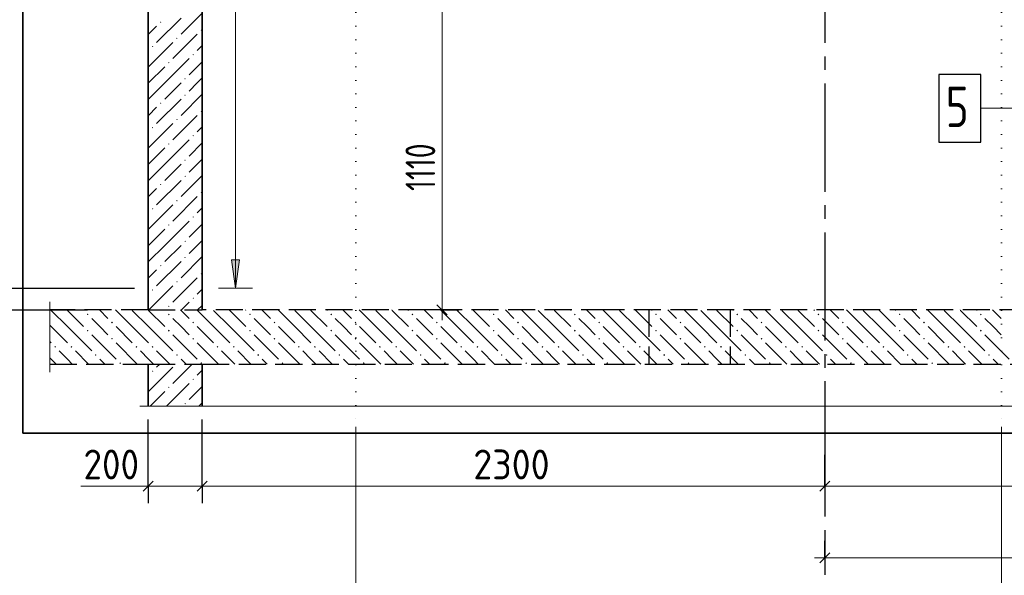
# Model space of a CAD drawing. Header units: millimetres. Extents: x 0 to 50400, y 0 to 35640.
# Tile 7 of 21: x 5107 to 13837, y 19293 to 24220. Entities that reach past the tile are written whole.
import ezdxf

# ---------------------------------------------------------------- set-up
doc = ezdxf.new("R2010")
doc.units = ezdxf.units.MM
for name, pattern in [('______2', [324, 240, -84]), ('______5', [1320, 960, -120, 120, -120]), ('______9', [120, 0, -120])]:
    doc.linetypes.add(name, pattern=pattern)
for name, color, linetype, lineweight in [('Standard', 7, 'Continuous', 25), ('ЖБ Перекрытие верхний уровень', 7, 'Continuous', 35), ('ЖБ Стена верхний уровень', 7, 'Continuous', 35), ('Общий02', 7, 'Continuous', 18), ('Позиционная метка линия выноска', 7, 'Continuous', 13), ('Размерная линия_ общее', 7, 'Continuous', 13), ('Сечения символ', 7, 'Continuous', 25)]:
    doc.layers.add(name, color=color, linetype=linetype, lineweight=lineweight)
doc.layers.add('Оси', color=7, linetype='______5', true_color=0x656565)
doc.layers.add('Стена ДОП П-обр. неравн', color=7, linetype='Continuous', true_color=0xa0a0a0)
doc.layers.add('Размерная выноска', color=7, linetype='Continuous')
doc.styles.add('ISOCPEUR', font='txt')

msp = doc.modelspace()

# ---------------------------------------------------------------- hatches: boundary and pattern name
at = {"layer": 'ЖБ Перекрытие верхний уровень', "linetype": 'Continuous', "lineweight": 18, "transparency": 33554687}
for points in [[(5701.6, 21606.8), (5709.4, 21614.6), (5717.2, 21606.8), (5709.4, 21599)], [(6421.6, 21606.8), (6429.4, 21614.6), (6437.2, 21606.8), (6429.4, 21599)], [(7141.6, 21606.8), (7149.4, 21614.6), (7157.2, 21606.8), (7149.4, 21599)], [(7861.6, 21606.8), (7869.4, 21614.6), (7877.2, 21606.8), (7869.4, 21599)], [(8581.6, 21606.8), (8589.4, 21614.6), (8597.2, 21606.8), (8589.4, 21599)], [(9301.6, 21606.8), (9309.4, 21614.6), (9317.2, 21606.8), (9309.4, 21599)], [(10021.6, 21606.8), (10029.4, 21614.6), (10037.2, 21606.8), (10029.4, 21599)], [(10741.6, 21606.8), (10749.4, 21614.6), (10757.2, 21606.8), (10749.4, 21599)], [(11461.6, 21606.8), (11469.4, 21614.6), (11477.2, 21606.8), (11469.4, 21599)], [(12181.6, 21606.8), (12189.4, 21614.6), (12197.2, 21606.8), (12189.4, 21599)], [(12901.6, 21606.8), (12909.4, 21614.6), (12917.2, 21606.8), (12909.4, 21599)], [(13621.6, 21606.8), (13629.4, 21614.6), (13637.2, 21606.8), (13629.4, 21599)], [(5917.6, 21534.8), (5925.4, 21542.6), (5933.2, 21534.8), (5925.4, 21527)], [(6637.6, 21534.8), (6645.4, 21542.6), (6653.2, 21534.8), (6645.4, 21527)], [(7357.6, 21534.8), (7365.4, 21542.6), (7373.2, 21534.8), (7365.4, 21527)], [(8077.6, 21534.8), (8085.4, 21542.6), (8093.2, 21534.8), (8085.4, 21527)], [(8797.6, 21534.8), (8805.4, 21542.6), (8813.2, 21534.8), (8805.4, 21527)], [(9517.6, 21534.8), (9525.4, 21542.6), (9533.2, 21534.8), (9525.4, 21527)], [(10237.6, 21534.8), (10245.4, 21542.6), (10253.2, 21534.8), (10245.4, 21527)], [(10957.6, 21534.8), (10965.4, 21542.6), (10973.2, 21534.8), (10965.4, 21527)], [(11677.6, 21534.8), (11685.4, 21542.6), (11693.2, 21534.8), (11685.4, 21527)], [(12397.6, 21534.8), (12405.4, 21542.6), (12413.2, 21534.8), (12405.4, 21527)], [(13117.6, 21534.8), (13125.4, 21542.6), (13133.2, 21534.8), (13125.4, 21527)], [(5701.6, 21462.8), (5709.4, 21470.6), (5717.2, 21462.8), (5709.4, 21455)], [(5917.6, 21390.8), (5925.4, 21398.6), (5933.2, 21390.8), (5925.4, 21383)], [(6421.6, 21462.8), (6429.4, 21470.6), (6437.2, 21462.8), (6429.4, 21455)], [(6637.6, 21390.8), (6645.4, 21398.6), (6653.2, 21390.8), (6645.4, 21383)], [(7141.6, 21462.8), (7149.4, 21470.6), (7157.2, 21462.8), (7149.4, 21455)], [(7357.6, 21390.8), (7365.4, 21398.6), (7373.2, 21390.8), (7365.4, 21383)], [(7861.6, 21462.8), (7869.4, 21470.6), (7877.2, 21462.8), (7869.4, 21455)], [(8077.6, 21390.8), (8085.4, 21398.6), (8093.2, 21390.8), (8085.4, 21383)], [(8581.6, 21462.8), (8589.4, 21470.6), (8597.2, 21462.8), (8589.4, 21455)], [(8797.6, 21390.8), (8805.4, 21398.6), (8813.2, 21390.8), (8805.4, 21383)], [(9301.6, 21462.8), (9309.4, 21470.6), (9317.2, 21462.8), (9309.4, 21455)], [(9517.6, 21390.8), (9525.4, 21398.6), (9533.2, 21390.8), (9525.4, 21383)], [(10021.6, 21462.8), (10029.4, 21470.6), (10037.2, 21462.8), (10029.4, 21455)], [(10237.6, 21390.8), (10245.4, 21398.6), (10253.2, 21390.8), (10245.4, 21383)], [(10741.6, 21462.8), (10749.4, 21470.6), (10757.2, 21462.8), (10749.4, 21455)], [(10957.6, 21390.8), (10965.4, 21398.6), (10973.2, 21390.8), (10965.4, 21383)], [(11461.6, 21462.8), (11469.4, 21470.6), (11477.2, 21462.8), (11469.4, 21455)], [(11677.6, 21390.8), (11685.4, 21398.6), (11693.2, 21390.8), (11685.4, 21383)], [(12181.6, 21462.8), (12189.4, 21470.6), (12197.2, 21462.8), (12189.4, 21455)], [(12397.6, 21390.8), (12405.4, 21398.6), (12413.2, 21390.8), (12405.4, 21383)], [(12901.6, 21462.8), (12909.4, 21470.6), (12917.2, 21462.8), (12909.4, 21455)], [(13117.6, 21390.8), (13125.4, 21398.6), (13133.2, 21390.8), (13125.4, 21383)], [(13621.6, 21462.8), (13629.4, 21470.6), (13637.2, 21462.8), (13629.4, 21455)], [(5413.6, 21318.8), (5421.4, 21326.6), (5429.2, 21318.8), (5421.4, 21311)], [(5557.6, 21318.8), (5565.4, 21326.6), (5573.2, 21318.8), (5565.4, 21311)], [(6133.6, 21318.8), (6141.4, 21326.6), (6149.2, 21318.8), (6141.4, 21311)], [(6277.6, 21318.8), (6285.4, 21326.6), (6293.2, 21318.8), (6285.4, 21311)], [(6853.6, 21318.8), (6861.4, 21326.6), (6869.2, 21318.8), (6861.4, 21311)], [(6997.6, 21318.8), (7005.4, 21326.6), (7013.2, 21318.8), (7005.4, 21311)], [(7573.6, 21318.8), (7581.4, 21326.6), (7589.2, 21318.8), (7581.4, 21311)], [(7717.6, 21318.8), (7725.4, 21326.6), (7733.2, 21318.8), (7725.4, 21311)], [(8293.6, 21318.8), (8301.4, 21326.6), (8309.2, 21318.8), (8301.4, 21311)], [(8437.6, 21318.8), (8445.4, 21326.6), (8453.2, 21318.8), (8445.4, 21311)], [(9013.6, 21318.8), (9021.4, 21326.6), (9029.2, 21318.8), (9021.4, 21311)], [(9157.6, 21318.8), (9165.4, 21326.6), (9173.2, 21318.8), (9165.4, 21311)], [(9733.6, 21318.8), (9741.4, 21326.6), (9749.2, 21318.8), (9741.4, 21311)], [(9877.6, 21318.8), (9885.4, 21326.6), (9893.2, 21318.8), (9885.4, 21311)], [(10453.6, 21318.8), (10461.4, 21326.6), (10469.2, 21318.8), (10461.4, 21311)], [(10597.6, 21318.8), (10605.4, 21326.6), (10613.2, 21318.8), (10605.4, 21311)], [(11173.6, 21318.8), (11181.4, 21326.6), (11189.2, 21318.8), (11181.4, 21311)], [(11317.6, 21318.8), (11325.4, 21326.6), (11333.2, 21318.8), (11325.4, 21311)], [(11893.6, 21318.8), (11901.4, 21326.6), (11909.2, 21318.8), (11901.4, 21311)], [(12037.6, 21318.8), (12045.4, 21326.6), (12053.2, 21318.8), (12045.4, 21311)], [(12613.6, 21318.8), (12621.4, 21326.6), (12629.2, 21318.8), (12621.4, 21311)], [(12757.6, 21318.8), (12765.4, 21326.6), (12773.2, 21318.8), (12765.4, 21311)], [(13333.6, 21318.8), (13341.4, 21326.6), (13349.2, 21318.8), (13341.4, 21311)], [(13477.6, 21318.8), (13485.4, 21326.6), (13493.2, 21318.8), (13485.4, 21311)], [(5773.6, 21246.8), (5781.4, 21254.6), (5789.2, 21246.8), (5781.4, 21239)], [(6493.6, 21246.8), (6501.4, 21254.6), (6509.2, 21246.8), (6501.4, 21239)], [(7213.6, 21246.8), (7221.4, 21254.6), (7229.2, 21246.8), (7221.4, 21239)], [(7933.6, 21246.8), (7941.4, 21254.6), (7949.2, 21246.8), (7941.4, 21239)], [(8653.6, 21246.8), (8661.4, 21254.6), (8669.2, 21246.8), (8661.4, 21239)], [(9373.6, 21246.8), (9381.4, 21254.6), (9389.2, 21246.8), (9381.4, 21239)], [(10093.6, 21246.8), (10101.4, 21254.6), (10109.2, 21246.8), (10101.4, 21239)], [(10813.6, 21246.8), (10821.4, 21254.6), (10829.2, 21246.8), (10821.4, 21239)], [(11533.6, 21246.8), (11541.4, 21254.6), (11549.2, 21246.8), (11541.4, 21239)], [(12253.6, 21246.8), (12261.4, 21254.6), (12269.2, 21246.8), (12261.4, 21239)], [(12973.6, 21246.8), (12981.4, 21254.6), (12989.2, 21246.8), (12981.4, 21239)], [(13693.6, 21246.8), (13701.4, 21254.6), (13709.2, 21246.8), (13701.4, 21239)], [(5989.6, 21174.8), (5997.4, 21182.6), (6005.2, 21174.8), (5997.4, 21167)], [(6709.6, 21174.8), (6717.4, 21182.6), (6725.2, 21174.8), (6717.4, 21167)], [(7429.6, 21174.8), (7437.4, 21182.6), (7445.2, 21174.8), (7437.4, 21167)], [(8149.6, 21174.8), (8157.4, 21182.6), (8165.2, 21174.8), (8157.4, 21167)], [(8869.6, 21174.8), (8877.4, 21182.6), (8885.2, 21174.8), (8877.4, 21167)], [(9589.6, 21174.8), (9597.4, 21182.6), (9605.2, 21174.8), (9597.4, 21167)], [(10309.6, 21174.8), (10317.4, 21182.6), (10325.2, 21174.8), (10317.4, 21167)], [(11029.6, 21174.8), (11037.4, 21182.6), (11045.2, 21174.8), (11037.4, 21167)], [(11749.6, 21174.8), (11757.4, 21182.6), (11765.2, 21174.8), (11757.4, 21167)], [(12469.6, 21174.8), (12477.4, 21182.6), (12485.2, 21174.8), (12477.4, 21167)], [(13189.6, 21174.8), (13197.4, 21182.6), (13205.2, 21174.8), (13197.4, 21167)]]:
    msp.add_hatch(color=7, dxfattribs=at).paths.add_polyline_path(points, flags=16)
at = {"layer": 'ЖБ Стена верхний уровень', "linetype": 'Continuous', "lineweight": 18, "transparency": 33554687}
for points in [[(6351.4, 24198.8), (6357.4, 24204.8), (6363.4, 24198.8), (6357.4, 24192.8)], [(6711.4, 24126.8), (6717.4, 24132.8), (6723.4, 24126.8), (6717.4, 24120.8)], [(6495.4, 24054.8), (6501.4, 24060.8), (6507.4, 24054.8), (6501.4, 24048.8)], [(6279.4, 23982.8), (6285.4, 23988.8), (6291.4, 23982.8), (6285.4, 23976.8)], [(6423.4, 23838.8), (6429.4, 23844.8), (6435.4, 23838.8), (6429.4, 23832.8)], [(6639.4, 23910.8), (6645.4, 23916.8), (6651.4, 23910.8), (6645.4, 23904.8)], [(6567.4, 23694.8), (6573.4, 23700.8), (6579.4, 23694.8), (6573.4, 23688.8)], [(6567.4, 23550.8), (6573.4, 23556.8), (6579.4, 23550.8), (6573.4, 23544.8)], [(6351.4, 23478.8), (6357.4, 23484.8), (6363.4, 23478.8), (6357.4, 23472.8)], [(6711.4, 23406.8), (6717.4, 23412.8), (6723.4, 23406.8), (6717.4, 23400.8)], [(6495.4, 23334.8), (6501.4, 23340.8), (6507.4, 23334.8), (6501.4, 23328.8)], [(6279.4, 23262.8), (6285.4, 23268.8), (6291.4, 23262.8), (6285.4, 23256.8)], [(6639.4, 23190.8), (6645.4, 23196.8), (6651.4, 23190.8), (6645.4, 23184.8)], [(6423.4, 23118.8), (6429.4, 23124.8), (6435.4, 23118.8), (6429.4, 23112.8)], [(6567.4, 22974.8), (6573.4, 22980.8), (6579.4, 22974.8), (6573.4, 22968.8)], [(6567.4, 22830.8), (6573.4, 22836.8), (6579.4, 22830.8), (6573.4, 22824.8)], [(6351.4, 22758.8), (6357.4, 22764.8), (6363.4, 22758.8), (6357.4, 22752.8)], [(6495.4, 22614.8), (6501.4, 22620.8), (6507.4, 22614.8), (6501.4, 22608.8)], [(6711.4, 22686.8), (6717.4, 22692.8), (6723.4, 22686.8), (6717.4, 22680.8)], [(6279.4, 22542.8), (6285.4, 22548.8), (6291.4, 22542.8), (6285.4, 22536.8)], [(6639.4, 22470.8), (6645.4, 22476.8), (6651.4, 22470.8), (6645.4, 22464.8)], [(6423.4, 22398.8), (6429.4, 22404.8), (6435.4, 22398.8), (6429.4, 22392.8)], [(6567.4, 22254.8), (6573.4, 22260.8), (6579.4, 22254.8), (6573.4, 22248.8)], [(6567.4, 22110.8), (6573.4, 22116.8), (6579.4, 22110.8), (6573.4, 22104.8)], [(6351.4, 22038.8), (6357.4, 22044.8), (6363.4, 22038.8), (6357.4, 22032.8)], [(6711.4, 21966.8), (6717.4, 21972.8), (6723.4, 21966.8), (6717.4, 21960.8)], [(6279.4, 21822.8), (6285.4, 21828.8), (6291.4, 21822.8), (6285.4, 21816.8)], [(6495.4, 21894.8), (6501.4, 21900.8), (6507.4, 21894.8), (6501.4, 21888.8)], [(6639.4, 21750.8), (6645.4, 21756.8), (6651.4, 21750.8), (6645.4, 21744.8)], [(6423.4, 21678.8), (6429.4, 21684.8), (6435.4, 21678.8), (6429.4, 21672.8)], [(6279.4, 21102.8), (6285.4, 21108.8), (6291.4, 21102.8), (6285.4, 21096.8)], [(6423.4, 20958.8), (6429.4, 20964.8), (6435.4, 20958.8), (6429.4, 20952.8)], [(6639.4, 21030.8), (6645.4, 21036.8), (6651.4, 21030.8), (6645.4, 21024.8)], [(6567.4, 20814.8), (6573.4, 20820.8), (6579.4, 20814.8), (6573.4, 20808.8)]]:
    msp.add_hatch(color=7, dxfattribs=at).paths.add_polyline_path(points, flags=16)
at = {"layer": 'Общий02', "linetype": 'Continuous', "lineweight": 13, "transparency": 33554687}
msp.add_hatch(color=7, dxfattribs=at).paths.add_polyline_path([(6984.5, 22090.5), (7020.5, 21838.5), (7056.5, 22090.5)])
msp.add_hatch(color=7, dxfattribs=at).paths.add_polyline_path([(6984.5, 22090.5), (7020.5, 21838.5), (7056.5, 22090.5)])

# ---------------------------------------------------------------- linework, layer by layer
at = {"layer": 'Standard', "color": 7, "linetype": 'Continuous', "lineweight": -3, "transparency": 33554687}
for p, q in [((4930.1, 21838.5), (6125.3, 21838.5)), ((4930.1, 21646.5), (5708.6, 21646.5)), ((6245.4, 20084.1), (6245.4, 20234.1)), ((6725.4, 20084.1), (6725.4, 20234.1)), ((12245.4, 20084.1), (12245.4, 20234.1)), ((6245.4, 20084.1), (6245.4, 19934.1)), ((6725.4, 20084.1), (6725.4, 19934.1)), ((12245.4, 20084.1), (12245.4, 19934.1)), ((12245.4, 19448.6), (12245.4, 19598.6)), ((12245.4, 19448.6), (12245.4, 19298.6))]:
    msp.add_line(p, q, dxfattribs=at)
at = {"layer": 'Standard', "color": 7, "linetype": 'Continuous', "lineweight": 13, "transparency": 33554687}
for p, q in [((6245.4, 20084.1), (6155.4, 20084.1)), ((6245.4, 20084.1), (6725.4, 20084.1)), ((6725.4, 20084.1), (12245.4, 20084.1)), ((12245.4, 20084.1), (17285.4, 20084.1)), ((12245.4, 19448.6), (12155.4, 19448.6)), ((12245.4, 19448.6), (21845.4, 19448.6))]:
    msp.add_line(p, q, dxfattribs=at)
at = {"layer": 'Standard', "color": 7, "linetype": 'Continuous', "lineweight": 25, "transparency": 33554687}
for p, q in [((6200.4, 20039.1), (6290.4, 20129.1)), ((6680.4, 20039.1), (6770.4, 20129.1)), ((12200.4, 20039.1), (12290.4, 20129.1)), ((12200.4, 19403.6), (12290.4, 19493.6))]:
    msp.add_line(p, q, dxfattribs=at)
at = {"layer": 'Standard', "color": 254, "linetype": 'Continuous', "lineweight": 35, "true_color": 0xc4c4ff, "transparency": 33554687}
msp.add_lwpolyline([(5133.8, 20554), (23637.8, 20554), (23637.8, 33150.9), (5133.8, 33150.9), (5133.8, 20554)], dxfattribs=at)
at = {"layer": 'Standard', "color": 7, "linetype": 'Continuous', "lineweight": -3, "transparency": 33554687}
for points in [[(6245.4, 20084.1), (6245.4, 20104.5), (6245.4, 20104.5), (6245.4, 20104.5), (6245.4, 20104.5), (6245.4, 20104.5), (6245.4, 20104.5), (6245.4, 20104.5), (6245.4, 20104.5), (6245.4, 20104.5), (6245.4, 20104.5), (6245.4, 20317.1), (6245.4, 20317.1), (6245.4, 20674)], [(6725.4, 20084.1), (6725.4, 20104.5), (6725.4, 20104.5), (6725.4, 20104.5), (6725.4, 20104.5), (6725.4, 20104.5), (6725.4, 20104.5), (6725.4, 20104.5), (6725.4, 20104.5), (6725.4, 20104.5), (6725.4, 20104.5), (6725.4, 20483.7), (6725.4, 20483.7), (6725.4, 20674)], [(12245.4, 20084.1), (12245.4, 20104.5), (12245.4, 20104.5), (12245.4, 20104.5), (12245.4, 20104.5), (12245.4, 20104.5), (12245.4, 20104.5), (12245.4, 20104.5), (12245.4, 20104.5), (12245.4, 20360.9)]]:
    msp.add_lwpolyline(points, dxfattribs=at)
at = {"layer": 'ЖБ Перекрытие верхний уровень', "color": 7, "linetype": '______2', "lineweight": 25, "transparency": 33554687}
for p, q in [((6245.4, 21646.5), (5373.8, 21646.5)), ((10325.4, 21646.5), (6725.4, 21646.5)), ((18245.4, 21646.5), (10325.4, 21646.5)), ((5373.8, 21166.5), (6245.4, 21166.5)), ((6725.4, 21166.5), (10325.4, 21166.5)), ((10325.4, 21166.5), (18245.4, 21166.5))]:
    msp.add_line(p, q, dxfattribs=at)
at = {"layer": 'ЖБ Перекрытие верхний уровень', "color": 9, "linetype": 'Continuous', "lineweight": 18, "true_color": 0xc7c7c7, "transparency": 33554687}
for p, q in [((5385.4, 21642.8), (5529.4, 21498.8)), ((5529.4, 21642.8), (5525.7, 21646.5)), ((5529.4, 21642.8), (5673.4, 21498.8)), ((5669.7, 21646.5), (5673.4, 21642.8)), ((5817.4, 21498.8), (5745.4, 21570.8)), ((5813.7, 21646.5), (5889.4, 21570.8)), ((6105.4, 21498.8), (5957.7, 21646.5)), ((6105.4, 21642.8), (6249.4, 21498.8)), ((6249.4, 21642.8), (6245.7, 21646.5)), ((6249.4, 21642.8), (6393.4, 21498.8)), ((6389.7, 21646.5), (6393.4, 21642.8)), ((6537.4, 21498.8), (6465.4, 21570.8)), ((6533.7, 21646.5), (6609.4, 21570.8)), ((6825.4, 21498.8), (6677.7, 21646.5)), ((6825.4, 21642.8), (6969.4, 21498.8)), ((6969.4, 21642.8), (6965.7, 21646.5)), ((6969.4, 21642.8), (7113.4, 21498.8)), ((7109.7, 21646.5), (7113.4, 21642.8)), ((7257.4, 21498.8), (7185.4, 21570.8)), ((7253.7, 21646.5), (7329.4, 21570.8)), ((7545.4, 21498.8), (7397.7, 21646.5)), ((7545.4, 21642.8), (7689.4, 21498.8)), ((7689.4, 21642.8), (7685.7, 21646.5)), ((7689.4, 21642.8), (7833.4, 21498.8)), ((7829.7, 21646.5), (7833.4, 21642.8)), ((7977.4, 21498.8), (7905.4, 21570.8)), ((7973.7, 21646.5), (8049.4, 21570.8)), ((8265.4, 21498.8), (8117.7, 21646.5)), ((8265.4, 21642.8), (8409.4, 21498.8)), ((8409.4, 21642.8), (8405.7, 21646.5)), ((8409.4, 21642.8), (8553.4, 21498.8)), ((8549.7, 21646.5), (8553.4, 21642.8)), ((8697.4, 21498.8), (8625.4, 21570.8)), ((8693.7, 21646.5), (8769.4, 21570.8)), ((8985.4, 21498.8), (8837.7, 21646.5)), ((8985.4, 21642.8), (9129.4, 21498.8)), ((9129.4, 21642.8), (9125.7, 21646.5)), ((9129.4, 21642.8), (9273.4, 21498.8)), ((9269.7, 21646.5), (9273.4, 21642.8)), ((9417.4, 21498.8), (9345.4, 21570.8)), ((9413.7, 21646.5), (9489.4, 21570.8)), ((9705.4, 21498.8), (9557.7, 21646.5)), ((9705.4, 21642.8), (9849.4, 21498.8)), ((9849.4, 21642.8), (9845.7, 21646.5)), ((9849.4, 21642.8), (9993.4, 21498.8)), ((9989.7, 21646.5), (9993.4, 21642.8)), ((10137.4, 21498.8), (10065.4, 21570.8)), ((10133.7, 21646.5), (10209.4, 21570.8)), ((10325.4, 21598.8), (10277.7, 21646.5)), ((10425.4, 21498.8), (10325.4, 21598.8)), ((10425.4, 21642.8), (10569.4, 21498.8)), ((10569.4, 21642.8), (10565.7, 21646.5)), ((10569.4, 21642.8), (10713.4, 21498.8)), ((10709.7, 21646.5), (10713.4, 21642.8)), ((10857.4, 21498.8), (10785.4, 21570.8)), ((10853.7, 21646.5), (10929.4, 21570.8)), ((11145.4, 21498.8), (10997.7, 21646.5)), ((11145.4, 21642.8), (11289.4, 21498.8)), ((11289.4, 21642.8), (11285.7, 21646.5)), ((11289.4, 21642.8), (11433.4, 21498.8)), ((11429.7, 21646.5), (11433.4, 21642.8)), ((11577.4, 21498.8), (11505.4, 21570.8)), ((11573.7, 21646.5), (11649.4, 21570.8)), ((11865.4, 21498.8), (11717.7, 21646.5)), ((11865.4, 21642.8), (12009.4, 21498.8)), ((12009.4, 21642.8), (12005.7, 21646.5)), ((12009.4, 21642.8), (12153.4, 21498.8)), ((12149.7, 21646.5), (12153.4, 21642.8)), ((12297.4, 21498.8), (12225.4, 21570.8)), ((12293.7, 21646.5), (12369.4, 21570.8)), ((12585.4, 21498.8), (12437.7, 21646.5)), ((12585.4, 21642.8), (12729.4, 21498.8)), ((12729.4, 21642.8), (12725.7, 21646.5)), ((12729.4, 21642.8), (12873.4, 21498.8)), ((12869.7, 21646.5), (12873.4, 21642.8)), ((13017.4, 21498.8), (12945.4, 21570.8)), ((13013.7, 21646.5), (13089.4, 21570.8)), ((13305.4, 21498.8), (13157.7, 21646.5)), ((13305.4, 21642.8), (13449.4, 21498.8)), ((13449.4, 21642.8), (13445.7, 21646.5)), ((13449.4, 21642.8), (13593.4, 21498.8)), ((13589.7, 21646.5), (13593.4, 21642.8)), ((13737.4, 21498.8), (13665.4, 21570.8)), ((13733.7, 21646.5), (13809.4, 21570.8)), ((5385.4, 21498.8), (5373.8, 21510.4)), ((5385.4, 21498.8), (5529.4, 21354.8)), ((5529.4, 21498.8), (5745.4, 21282.8)), ((5889.4, 21426.8), (5817.4, 21498.8)), ((5961.4, 21498.8), (6105.4, 21354.8)), ((6105.4, 21498.8), (6249.4, 21354.8)), ((6249.4, 21498.8), (6465.4, 21282.8)), ((6609.4, 21426.8), (6537.4, 21498.8)), ((6681.4, 21498.8), (6825.4, 21354.8)), ((6825.4, 21498.8), (6969.4, 21354.8)), ((6969.4, 21498.8), (7185.4, 21282.8)), ((7329.4, 21426.8), (7257.4, 21498.8)), ((7401.4, 21498.8), (7545.4, 21354.8)), ((7545.4, 21498.8), (7689.4, 21354.8)), ((7689.4, 21498.8), (7905.4, 21282.8)), ((8049.4, 21426.8), (7977.4, 21498.8)), ((8121.4, 21498.8), (8265.4, 21354.8)), ((8265.4, 21498.8), (8409.4, 21354.8)), ((8409.4, 21498.8), (8625.4, 21282.8)), ((8769.4, 21426.8), (8697.4, 21498.8)), ((8841.4, 21498.8), (8985.4, 21354.8)), ((8985.4, 21498.8), (9129.4, 21354.8)), ((9129.4, 21498.8), (9345.4, 21282.8)), ((9489.4, 21426.8), (9417.4, 21498.8)), ((9561.4, 21498.8), (9705.4, 21354.8)), ((9705.4, 21498.8), (9849.4, 21354.8)), ((9849.4, 21498.8), (10065.4, 21282.8)), ((10209.4, 21426.8), (10137.4, 21498.8)), ((10281.4, 21498.8), (10325.4, 21454.8)), ((10425.4, 21498.8), (10569.4, 21354.8)), ((10569.4, 21498.8), (10785.4, 21282.8)), ((10929.4, 21426.8), (10857.4, 21498.8)), ((11001.4, 21498.8), (11145.4, 21354.8)), ((11145.4, 21498.8), (11289.4, 21354.8)), ((11289.4, 21498.8), (11505.4, 21282.8)), ((11649.4, 21426.8), (11577.4, 21498.8)), ((11721.4, 21498.8), (11865.4, 21354.8)), ((11865.4, 21498.8), (12009.4, 21354.8)), ((12009.4, 21498.8), (12225.4, 21282.8)), ((12369.4, 21426.8), (12297.4, 21498.8)), ((12441.4, 21498.8), (12585.4, 21354.8)), ((12585.4, 21498.8), (12729.4, 21354.8)), ((12729.4, 21498.8), (12945.4, 21282.8)), ((13089.4, 21426.8), (13017.4, 21498.8)), ((13161.4, 21498.8), (13305.4, 21354.8)), ((13305.4, 21498.8), (13449.4, 21354.8)), ((13449.4, 21498.8), (13665.4, 21282.8)), ((13809.4, 21426.8), (13737.4, 21498.8)), ((5745.4, 21426.8), (5961.4, 21210.8)), ((6465.4, 21426.8), (6681.4, 21210.8)), ((7185.4, 21426.8), (7401.4, 21210.8)), ((7905.4, 21426.8), (8121.4, 21210.8)), ((8625.4, 21426.8), (8841.4, 21210.8)), ((9345.4, 21426.8), (9561.4, 21210.8)), ((10065.4, 21426.8), (10281.4, 21210.8)), ((10325.4, 21454.8), (10425.4, 21354.8)), ((10785.4, 21426.8), (11001.4, 21210.8)), ((11505.4, 21426.8), (11721.4, 21210.8)), ((12225.4, 21426.8), (12441.4, 21210.8)), ((12945.4, 21426.8), (13161.4, 21210.8)), ((13665.4, 21426.8), (13881.4, 21210.8)), ((5373.8, 21366.4), (5385.4, 21354.8)), ((5961.4, 21354.8), (6149.7, 21166.5)), ((6681.4, 21354.8), (6869.7, 21166.5)), ((7401.4, 21354.8), (7589.7, 21166.5)), ((8121.4, 21354.8), (8309.7, 21166.5)), ((8841.4, 21354.8), (9029.7, 21166.5)), ((9561.4, 21354.8), (9749.7, 21166.5)), ((10281.4, 21354.8), (10325.4, 21310.8)), ((10325.4, 21310.8), (10469.7, 21166.5)), ((11001.4, 21354.8), (11189.7, 21166.5)), ((11721.4, 21354.8), (11909.7, 21166.5)), ((12441.4, 21354.8), (12629.7, 21166.5)), ((13161.4, 21354.8), (13349.7, 21166.5)), ((5373.8, 21222.4), (5429.7, 21166.5)), ((5529.4, 21210.8), (5457.4, 21282.8)), ((5601.4, 21282.8), (5717.7, 21166.5)), ((6249.4, 21210.8), (6177.4, 21282.8)), ((6321.4, 21282.8), (6437.7, 21166.5)), ((6969.4, 21210.8), (6897.4, 21282.8)), ((7041.4, 21282.8), (7157.7, 21166.5)), ((7689.4, 21210.8), (7617.4, 21282.8)), ((7761.4, 21282.8), (7877.7, 21166.5)), ((8409.4, 21210.8), (8337.4, 21282.8)), ((8481.4, 21282.8), (8597.7, 21166.5)), ((9129.4, 21210.8), (9057.4, 21282.8)), ((9201.4, 21282.8), (9317.7, 21166.5)), ((9849.4, 21210.8), (9777.4, 21282.8)), ((9921.4, 21282.8), (10037.7, 21166.5)), ((10569.4, 21210.8), (10497.4, 21282.8)), ((10641.4, 21282.8), (10757.7, 21166.5)), ((11289.4, 21210.8), (11217.4, 21282.8)), ((11361.4, 21282.8), (11477.7, 21166.5)), ((12009.4, 21210.8), (11937.4, 21282.8)), ((12081.4, 21282.8), (12197.7, 21166.5)), ((12729.4, 21210.8), (12657.4, 21282.8)), ((12801.4, 21282.8), (12917.7, 21166.5)), ((13449.4, 21210.8), (13377.4, 21282.8)), ((13521.4, 21282.8), (13637.7, 21166.5)), ((5573.7, 21166.5), (5529.4, 21210.8)), ((5817.4, 21210.8), (5861.7, 21166.5)), ((6293.7, 21166.5), (6249.4, 21210.8)), ((6537.4, 21210.8), (6581.7, 21166.5)), ((7013.7, 21166.5), (6969.4, 21210.8)), ((7257.4, 21210.8), (7301.7, 21166.5)), ((7733.7, 21166.5), (7689.4, 21210.8)), ((7977.4, 21210.8), (8021.7, 21166.5)), ((8453.7, 21166.5), (8409.4, 21210.8)), ((8697.4, 21210.8), (8741.7, 21166.5)), ((9173.7, 21166.5), (9129.4, 21210.8)), ((9417.4, 21210.8), (9461.7, 21166.5)), ((9893.7, 21166.5), (9849.4, 21210.8)), ((10137.4, 21210.8), (10181.7, 21166.5)), ((10613.7, 21166.5), (10569.4, 21210.8)), ((10857.4, 21210.8), (10901.7, 21166.5)), ((11333.7, 21166.5), (11289.4, 21210.8)), ((11577.4, 21210.8), (11621.7, 21166.5)), ((12053.7, 21166.5), (12009.4, 21210.8)), ((12297.4, 21210.8), (12341.7, 21166.5)), ((12773.7, 21166.5), (12729.4, 21210.8)), ((13017.4, 21210.8), (13061.7, 21166.5)), ((13493.7, 21166.5), (13449.4, 21210.8)), ((13737.4, 21210.8), (13781.7, 21166.5))]:
    msp.add_line(p, q, dxfattribs=at)
at = {"layer": 'ЖБ Перекрытие верхний уровень', "color": 253, "linetype": '______2', "lineweight": -3, "true_color": 0xababab, "transparency": 33554687}
for p, q in [((10685.4, 21646.5), (10685.4, 21166.5)), ((11405.4, 21646.5), (11405.4, 21166.5))]:
    msp.add_line(p, q, dxfattribs=at)
at = {"layer": 'ЖБ Стена верхний уровень', "color": 7, "linetype": 'Continuous', "lineweight": 35, "transparency": 33554687}
for p, q in [((6245.4, 24310.5), (6245.4, 21646.5)), ((6725.4, 21646.5), (6725.4, 24310.5)), ((6245.4, 21166.5), (6245.4, 20794)), ((6725.4, 20794), (6725.4, 21166.5))]:
    msp.add_line(p, q, dxfattribs=at)
at = {"layer": 'ЖБ Стена верхний уровень', "color": 251, "linetype": 'Continuous', "lineweight": 18, "true_color": 0x494949, "transparency": 33554687}
for p, q in [((6725.4, 24278.9), (6537.4, 24090.8)), ((6537.4, 24234.8), (6321.4, 24018.8)), ((6249.4, 24090.8), (6321.4, 24162.8)), ((6245.4, 24086.9), (6249.4, 24090.8)), ((6249.4, 23802.8), (6465.4, 24018.8)), ((6681.4, 24090.8), (6465.4, 23874.8)), ((6249.4, 23946.8), (6245.4, 23942.9)), ((6725.4, 23990.9), (6681.4, 23946.8)), ((6393.4, 23658.8), (6609.4, 23874.8)), ((6725.4, 23846.9), (6609.4, 23730.8)), ((6249.4, 23802.8), (6245.4, 23798.9)), ((6393.4, 23802.8), (6249.4, 23658.8)), ((6681.4, 23658.8), (6725.4, 23702.9)), ((6249.4, 23658.8), (6245.4, 23654.9)), ((6393.4, 23658.8), (6249.4, 23514.8)), ((6537.4, 23658.8), (6393.4, 23514.8)), ((6609.4, 23586.8), (6681.4, 23658.8)), ((6537.4, 23514.8), (6321.4, 23298.8)), ((6725.4, 23558.9), (6537.4, 23370.8)), ((6249.4, 23370.8), (6321.4, 23442.8)), ((6245.4, 23366.9), (6249.4, 23370.8)), ((6681.4, 23370.8), (6465.4, 23154.8)), ((6249.4, 23226.8), (6245.4, 23222.9)), ((6249.4, 23082.8), (6465.4, 23298.8)), ((6725.4, 23270.9), (6681.4, 23226.8)), ((6393.4, 22938.8), (6609.4, 23154.8)), ((6249.4, 23082.8), (6245.4, 23078.9)), ((6393.4, 23082.8), (6249.4, 22938.8)), ((6725.4, 23126.9), (6609.4, 23010.8)), ((6681.4, 22938.8), (6725.4, 22982.9)), ((6249.4, 22938.8), (6245.4, 22934.9)), ((6393.4, 22938.8), (6249.4, 22794.8)), ((6537.4, 22938.8), (6393.4, 22794.8)), ((6609.4, 22866.8), (6681.4, 22938.8)), ((6537.4, 22794.8), (6321.4, 22578.8)), ((6725.4, 22838.9), (6537.4, 22650.8)), ((6249.4, 22650.8), (6321.4, 22722.8)), ((6245.4, 22646.9), (6249.4, 22650.8)), ((6681.4, 22650.8), (6465.4, 22434.8)), ((6249.4, 22362.8), (6465.4, 22578.8)), ((6725.4, 22550.9), (6681.4, 22506.8)), ((6249.4, 22506.8), (6245.4, 22502.9)), ((6249.4, 22362.8), (6245.4, 22358.9)), ((6393.4, 22362.8), (6249.4, 22218.8)), ((6393.4, 22218.8), (6609.4, 22434.8)), ((6725.4, 22406.9), (6609.4, 22290.8)), ((6249.4, 22218.8), (6245.4, 22214.9)), ((6393.4, 22218.8), (6249.4, 22074.8)), ((6537.4, 22218.8), (6393.4, 22074.8)), ((6609.4, 22146.8), (6681.4, 22218.8)), ((6681.4, 22218.8), (6725.4, 22262.9)), ((6725.4, 22118.9), (6537.4, 21930.8)), ((6249.4, 21930.8), (6321.4, 22002.8)), ((6537.4, 22074.8), (6321.4, 21858.8)), ((6245.4, 21926.9), (6249.4, 21930.8)), ((6681.4, 21930.8), (6465.4, 21714.8)), ((6253, 21646.5), (6465.4, 21858.8)), ((6725.4, 21830.9), (6681.4, 21786.8)), ((6249.4, 21786.8), (6245.4, 21782.9)), ((6541, 21646.5), (6609.4, 21714.8)), ((6725.4, 21686.9), (6685, 21646.5)), ((6249.4, 20922.8), (6465.4, 21138.8)), ((6349, 21166.5), (6321.4, 21138.8)), ((6637, 21166.5), (6465.4, 20994.8)), ((6249.4, 21066.8), (6245.4, 21062.9)), ((6725.4, 21110.9), (6681.4, 21066.8)), ((6408.5, 20794), (6609.4, 20994.8)), ((6725.4, 20966.9), (6609.4, 20850.8)), ((6249.4, 20922.8), (6245.4, 20918.9)), ((6393.4, 20922.8), (6264.5, 20794)), ((6696.5, 20794), (6725.4, 20822.9))]:
    msp.add_line(p, q, dxfattribs=at)
at = {"layer": 'ЖБ Стена верхний уровень', "color": 253, "linetype": '______2', "lineweight": -3, "true_color": 0xababab, "transparency": 33554687}
for p, q in [((6245.4, 21646.5), (6725.4, 21646.5)), ((6245.4, 21166.5), (6725.4, 21166.5))]:
    msp.add_line(p, q, dxfattribs=at)
at = {"layer": 'Общий02', "color": 251, "linetype": 'Continuous', "lineweight": 13, "true_color": 0x494949, "transparency": 33554687}
for p, q in [((7020.5, 31220.4), (7020.5, 21838.5)), ((7020.5, 31220.4), (7020.5, 21838.5)), ((7056.5, 22090.5), (6984.5, 22090.5)), ((6984.5, 22090.5), (7020.5, 21838.5)), ((7056.5, 22090.5), (6984.5, 22090.5)), ((6984.5, 22090.5), (7020.5, 21838.5)), ((7020.5, 22090.5), (7020.5, 22108.5)), ((7020.5, 22090.5), (7020.5, 22108.5)), ((7020.5, 21838.5), (7056.5, 22090.5)), ((7020.5, 21838.5), (7056.5, 22090.5)), ((7170.5, 21838.5), (6870.5, 21838.5)), ((7020.5, 21838.5), (7020.5, 21838.5)), ((7020.5, 21838.5), (7020.5, 21838.5)), ((7020.5, 21838.5), (7020.5, 21838.5)), ((7020.5, 21838.5), (7020.5, 21838.5)), ((7020.5, 21838.5), (7020.5, 21838.5)), ((7020.5, 21838.5), (7020.5, 21838.5))]:
    msp.add_line(p, q, dxfattribs=at)
at = {"layer": 'Оси', "color": 8, "linetype": '______5', "lineweight": -3, "transparency": 33554687}
msp.add_line((12245.4, 32894.1), (12245.4, 19315.5), dxfattribs=at)
at = {"layer": 'Позиционная метка линия выноска', "color": 7, "linetype": 'Continuous', "lineweight": 13, "transparency": 33554687}
msp.add_lwpolyline([(16641.1, 25179.3), (16216.8, 24755), (16216.8, 23435), (13629.6, 23435)], dxfattribs=at)
at = {"layer": 'Размерная выноска', "color": 7, "linetype": 'Continuous', "lineweight": 13, "transparency": 33554687}
for p, q in [((5373.8, 21718.5), (5373.8, 21094.5)), ((6173.4, 20794), (6797.4, 20794)), ((17357.4, 20794), (6653.4, 20794)), ((6245.4, 20084.1), (5647.8, 20084.1))]:
    msp.add_line(p, q, dxfattribs=at)
at = {"layer": 'Размерная линия_ общее', "color": 7, "linetype": 'Continuous', "lineweight": 25, "transparency": 33554687}
msp.add_line((8896.8, 21601.5), (8806.8, 21691.5), dxfattribs=at)
at = {"layer": 'Размерная линия_ общее', "color": 7, "linetype": 'Continuous', "lineweight": -3, "transparency": 33554687}
for q in [(8701.8, 21646.5), (9001.8, 21646.5), (8891.6, 21646.5)]:
    msp.add_line((8851.8, 21646.5), q, dxfattribs=at)
at = {"layer": 'Размерная линия_ общее', "color": 7, "linetype": 'Continuous', "lineweight": 13, "transparency": 33554687}
msp.add_line((8851.8, 21646.5), (8851.8, 21556.5), dxfattribs=at)
msp.add_lwpolyline([(8851.8, 21646.5), (8851.8, 22584), (8851.8, 22584), (8851.8, 24310.5)], dxfattribs=at)
at = {"layer": 'Сечения символ', "color": 7, "linetype": '______9', "lineweight": 13, "transparency": 33554687}
for p, q in [((8087.8, 31608.6), (8087.8, 20610.1)), ((13811.8, 31608.6), (13811.8, 20610.1))]:
    msp.add_line(p, q, dxfattribs=at)
at = {"layer": 'Сечения символ', "color": 7, "linetype": 'Continuous', "lineweight": 13, "transparency": 33554687}
for points in [[(8087.8, 20610.1), (8087.8, 18749.5), (7379.8, 18749.5)], [(13811.8, 20610.1), (13811.8, 18749.5), (13103.8, 18749.5)]]:
    msp.add_lwpolyline(points, dxfattribs=at)
at = {"layer": 'Стена ДОП П-обр. неравн', "color": 7, "linetype": 'Continuous', "lineweight": 25, "transparency": 33554687}
msp.add_lwpolyline([(13257.6, 23135), (13629.6, 23135), (13629.6, 23735), (13257.6, 23735), (13257.6, 23135)], dxfattribs=at)

# ---------------------------------------------------------------- texts
at = {"layer": 'Standard', "color": 7, "linetype": 'Continuous', "lineweight": 25, "transparency": 33554687, "char_height": 264, "attachment_point": 7, "style": 'ISOCPEUR'}
for s, insert, width in [('\\W0.91;200', (5672.4, 20144.1), 674.377), ('\\W0.93;2300', (9129, 20144.1), 861.721)]:
    msp.add_mtext(s, dxfattribs=dict(at, insert=insert, width=width))
at = {"layer": 'Размерная линия_ общее', "color": 7, "linetype": 'Continuous', "lineweight": 25, "transparency": 33554687, "insert": (8791.8, 22701.3), "char_height": 264, "width": 677.433, "attachment_point": 7, "rotation": 90, "style": 'ISOCPEUR'}
msp.add_mtext('\\W0.73;1110', dxfattribs=at)
at = {"layer": 'Стена ДОП П-обр. неравн', "color": 7, "linetype": 'Continuous', "lineweight": 13, "transparency": 33554687, "insert": (13317.6, 23267), "char_height": 360, "width": 391.688, "attachment_point": 7, "style": 'ISOCPEUR'}
msp.add_mtext('\\W0.78;5', dxfattribs=at)

doc.saveas('drawing.dxf')
